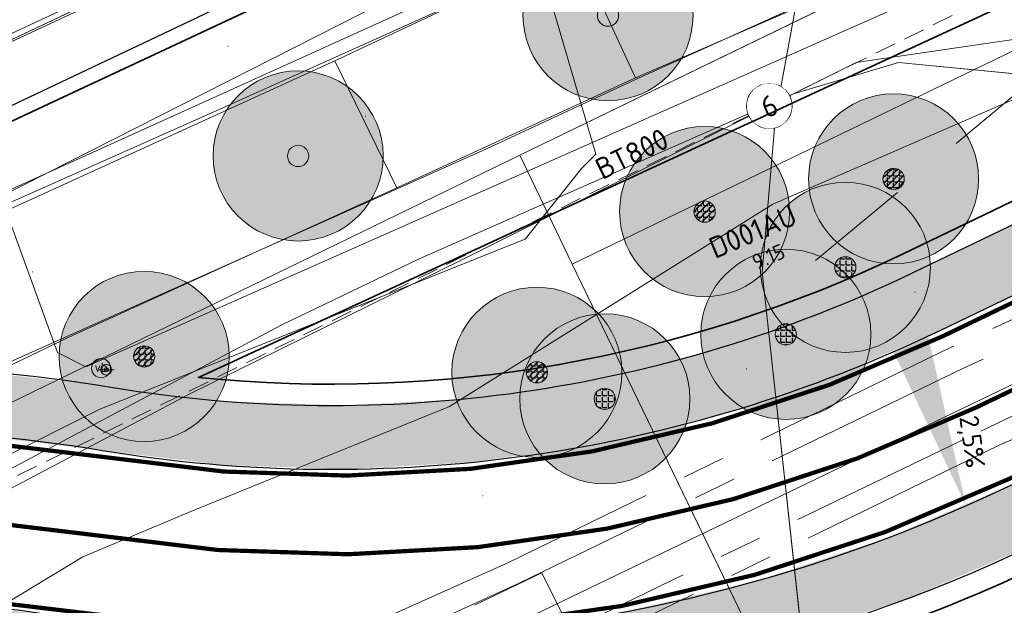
# Model space of a CAD drawing. Header units: metres. Extents: x 163628 to 167855, y 402678 to 405435.
# Tile 108 of 256: x 164447 to 164470, y 403420 to 403434. Entities that reach past the tile are written whole.
import ezdxf
from ezdxf.enums import TextEntityAlignment as Align

# ---------------------------------------------------------------- set-up
doc = ezdxf.new("R2010")
doc.units = ezdxf.units.M
doc.set_wipeout_variables(frame=1)
for name, pattern in [('DASHED2', [0.375, 0.25, -0.125]), ('X-CA190022.004-UO-DTM inmeting$0$AM-AS', [16, 10, -2, 2, -2]), ('X-CA190022.004-UO-WHM_Riolering gemeente_NLCS_v0.2$0$RI-HUISAANSLUITING', [4.3, 2.5, -1.8])]:
    doc.linetypes.add(name, pattern=pattern)
doc.layers.get('0').update_dxf_attribs({"lineweight": 25})
for name, color, linetype, lineweight in [('B-WE-KW-KUNSTWERK_DUIKER-G', 252, 'Continuous', 18), ('X-CA190022.004-UO-BGT_Ondergrond$0$GE_201_SHDHek_Lijn_GEM', 253, 'X-CA190022.004-UO-BGT_Ondergrond$0$Hekwerk', 9), ('X-CA190022.004-UO-BGT_Ondergrond$0$GE_244_Taludlijn_Lijn_GEM', 253, 'Continuous', 9), ('X-CA190022.004-UO-BGT_Ondergrond$0$GE_251_SPRTrein_as_Lijn_GEM', 253, 'Continuous', 9), ('X-CA190022.004-UO-BGT_Ondergrond$0$GE_316_WGDFietspad_Vlak_GEM', 253, 'Continuous', 9), ('X-CA190022.004-UO-BGT_Ondergrond$0$GE_367_OWGBerm_groenvoorziening_grasenk_GEM', 253, 'Continuous', 9), ('X-CA190022.004-UO-BGT_Ondergrond$0$GE_401_OTDErf_Vlak_GEM', 253, 'Continuous', 9), ('X-CA190022.004-UO-BGT_Ondergrond$0$GE_421_OTDHalfverhard_gravel_Vlak_GEM', 253, 'Continuous', 9), ('X-CA190022.004-UO-BGT_Ondergrond$0$GE_814_BRDVerkeersbord_Punt_GEM', 253, 'Continuous', 9), ('X-CA190022.004-UO-DTM inmeting$0$B-WE-AM-AS_DWARSLIGGER-G', 246, 'X-CA190022.004-UO-DTM inmeting$0$AM-AS', 0), ('X-CA190022.004-UO-DTM inmeting$0$B-WE-AM-AS_SPOOR-G', 246, 'X-CA190022.004-UO-DTM inmeting$0$AM-AS', 0), ('X-CA190022.004-UO-DTM inmeting$0$B-WE-GR-BOOM-S', 246, 'Continuous', 0), ('X-CA190022.004-UO-DTM inmeting$0$B-WE-GW-TALUD_KRUIN-G', 246, 'Continuous', 0), ('X-CA190022.004-UO-DTM inmeting$0$B-WE-GW-TALUD_TEEN-G', 246, 'Continuous', 0), ('X-CA190022.004-UO-DTM inmeting$0$B-WE-IE-MEUBILAIR_WEGMEUBILAIR-S', 246, 'Continuous', 0), ('X-CA190022.004-UO-DTM inmeting$0$B-WE-OG-HOOGTEPUNT-S', 246, 'Continuous', 0), ('X-CA190022.004-UO-DTM inmeting$0$B-WE-VH-KANTOPSLUITING_ACHTERKANTBAND-G', 246, 'Continuous', 0), ('X-CA190022.004-UO-DTM inmeting$0$B-WE-VH-KANTOPSLUITING_VOORKANTBAND-G', 246, 'Continuous', 0), ('X-CA190022.004-UO-DTM inmeting$0$B-WE-VH-VERHARDING_ASFALT-G', 246, 'Continuous', 0), ('X-CA190022.004-UO-DTM inmeting$0$B-WE-VW-3_3_STREEP-G', 246, 'Continuous', 0), ('X-CA190022.004-UO-DWM_Beplanting$0$N-GV-GR-BOOM_SOLITAIR-G', 92, 'Continuous', 18), ('X-CA190022.004-UO-DWM_Beplanting$0$N-WE-GR-BOOM-S', 90, 'Continuous', 18), ('X-CA190022.004-UO-DWM_Snelfietsroute$0$N-WE-GW-BERM-G', 125, 'Continuous', 25), ('X-CA190022.004-UO-DWM_Snelfietsroute$0$N-WE-VH-KANTVERHARDING-G', 125, 'Continuous', 25), ('X-CA190022.004-UO-DWM_Snelfietsroute$0$N-WE-VW-MARKERING_LANGS_STREEP_DOORGETROKKEN_010-G', 125, 'Continuous', 25), ('X-CA190022.004-UO-GZM_Werkgrens_v0.1$0$N-WE-KG-GRENS_SYSTEEMGRENS-G', 7, 'X-CA190022.004-UO-GZM_Werkgrens_v0.1$0$KG-OG', 35), ('X-CA190022.004-UO-KAD_Percelen$0$B-WE-KG-GRENS_PERCEEL-GV', 150, 'Continuous', 9), ('X-CA190022.004-UO-TXT_Tekst 1op200$0$N-WE-VH-VERKANTING-G', 7, 'Continuous', 35), ('X-CA190022.004-UO-TXT_Tekst 1op200$0$N-WE-VH-VERKANTING-T18', 7, 'Continuous', 18), ('X-CA190022.004-UO-WHM_Riolering gemeente - drukleidingen_v0.1$0$Riool_onder_druk_asbestcement_leidingen_450_hgml', 214, 'X-CA190022.004-UO-WHM_Riolering gemeente - drukleidingen_v0.1$0$1-200 PERSLEIDING', 25), ('X-CA190022.004-UO-WHM_Riolering gemeente_NLCS_v0.2$0$B-WE-RI-DUIKER-G', 214, 'X-CA190022.004-UO-WHM_Riolering gemeente_NLCS_v0.2$0$RI-HUISAANSLUITING', 15), ('X-XX-AL-T25 DUIIKER BESTAAND', 252, 'Continuous', 25), ('X-XX-AL-VERWIJZING DUIKERS BESTAAND-S', 252, 'Continuous', 25)]:
    doc.layers.add(name, color=color, linetype=linetype, lineweight=lineweight)
doc.layers.add('X-CA190022.004-UO-DTM inmeting$0$X-XX-AL-MEETPUNT-S', color=246, linetype='Continuous', lineweight=0, plot=False)
for name, color, linetype in [('X-CA190022.004-UO-DWM_Beplanting$0$B-WE-GR-BOOM-S AFKOMSTIG UIT BOMENBESTAND GEMEENTE', 252, 'Continuous'), ('X-CA190022.004-UO-DWM_Beplanting$0$B-WE-GR-BOOM-S AFKOMSTIG UIT DTM_v0.4', 252, 'Continuous'), ('X-CA190022.004-UO-DWM_Beplanting$0$N-GV-GR-GRAS-A-200', 7, 'Continuous')]:
    doc.layers.add(name, color=color, linetype=linetype)
for name, color, linetype, lineweight, transparency in [('X-CA190022.004-UO-KL_Wenstracé_v0.3$0$N-WE-KL-TRACE_WENSTRACE-G 1.5m', 24, 'Continuous', 35, 0.6), ('X-CA190022.004-UO-KLIC$0$B-OI-KL-DATA_KPN_0000546663_VECT_19O042616-G', 42, 'X-CA190022.004-UO-KLIC$0$1-200 TELEFONIE-KPN', 0, 0.25), ('X-CA190022.004-UO-KLIC$0$B-OI-KL-DATA_ZIGGO BV_0000546674_VECT_19O042616-G', 42, 'X-CA190022.004-UO-KLIC$0$1-200 ZIGGO', 0, 0.25), ('X-CA190022.004-UO-KLIC$0$B-WE-KL-ET_LS-G', 42, 'X-CA190022.004-UO-KLIC$0$1-200 LAAGSPANNING', 0, 0.25), ('X-CA190022.004-UO-KLIC$0$B-WE-KL-ET_LS_KABELBED-G', 42, 'X-CA190022.004-UO-KLIC$0$1-200 LAAGSPANNING', 0, 0.25), ('X-CA190022.004-UO-KLIC$0$B-WE-KL-ET_MS-G', 42, 'X-CA190022.004-UO-KLIC$0$1-200 MIDDENSPANNING', 0, 0.25), ('X-CA190022.004-UO-KLIC$0$B-WE-KL-ET_MS_DUCT-G', 42, 'X-CA190022.004-UO-KLIC$0$1-200 MIDDENSPANNING', 0, 0.25), ('X-CA190022.004-UO-KLIC$0$B-WE-KL-ET_MS_MANTELBUIS-G', 42, 'X-CA190022.004-UO-KLIC$0$1-200 MIDDENSPANNING', 0, 0.25)]:
    doc.layers.add(name, color=color, linetype=linetype, lineweight=lineweight, transparency=transparency)
doc.styles.add('NLCS-ISO', font='NLCS-ISO.ttf')
doc.styles.add('NLCS-ISO-M200-T25', font='NLCS-ISO.ttf', dxfattribs={"height": 0.5})
doc.styles.add('X-CA190022.004-UO-BGT_Ondergrond$0$NLCS-ISO', font='NLCS-ISO.ttf')
doc.styles.add('X-CA190022.004-UO-DTM inmeting$0$NLCS-ISO', font='isocpeur.ttf', dxfattribs={"height": 2.5})
doc.styles.add('X-CA190022.004-UO-KLIC$0$NLCS-ISO', font='NLCS-ISO.ttf')
doc.styles.add('X-CA190022.004-UO-TXT_Tekst 1op200$0$NLCS-ISO-M500-T18', font='NLCS-ISO.ttf', dxfattribs={"height": 0.9})
doc.styles.add('X-CA190022.004-UO-WHM_Riolering gemeente - drukleidingen_v0.1$0$NLCS-ISO', font='NLCS-ISO.ttf')
doc.styles.add('X-CA190022.004-UO-WHM_Riolering gemeente_NLCS_v0.2$0$NLCS-ISO-M200-T18', font='NLCS-ISO.ttf', dxfattribs={"height": 0.36})
doc.styles.add('X-CA190022.004-UO-WHM_Riolering gemeente_NLCS_v0.2$0$NLCS-ISO-M200-T25', font='NLCS-ISO.ttf', dxfattribs={"height": 0.5})
doc.linetypes.add('X-CA190022.004-UO-BGT_Ondergrond$0$Hekwerk', pattern='A,5,-1.5,[2,dgnlstyle-Veghel.shx,S=0.007937,R=0,X=0,Y=0],-1.5', length=8)
doc.linetypes.add('X-CA190022.004-UO-GZM_Werkgrens_v0.1$0$KG-OG', pattern='A,5.5,-1.5,[2,NLCS.SHX,S=0.5,R=0,X=0,Y=0],-1.5', length=8.5)
doc.linetypes.add('X-CA190022.004-UO-KLIC$0$1-200 LAAGSPANNING', pattern='A,1.5,-0.6,["LS",X-CA190022.004-UO-KLIC$0$NLCS-ISO,S=0.24,R=0,X=-0.45,Y=-0.12],-0.05', length=2.15)
doc.linetypes.add('X-CA190022.004-UO-KLIC$0$1-200 MIDDENSPANNING', pattern='A,1.5,-0.6,["MS",X-CA190022.004-UO-KLIC$0$NLCS-ISO,S=0.24,R=0,X=-0.5,Y=-0.12],-0.05', length=2.15)
doc.linetypes.add('X-CA190022.004-UO-KLIC$0$1-200 TELEFONIE-KPN', pattern='A,1.5,-0.6,["KPN",X-CA190022.004-UO-KLIC$0$NLCS-ISO,S=0.24,R=0,X=-0.5,Y=-0.12],-0.3', length=2.4)
doc.linetypes.add('X-CA190022.004-UO-KLIC$0$1-200 ZIGGO', pattern='A,1.5,-0.6,["ZIGGO",X-CA190022.004-UO-KLIC$0$NLCS-ISO,S=0.24,R=0,X=-0.5,Y=-0.12],-0.5', length=2.6)
doc.linetypes.add('X-CA190022.004-UO-WHM_Riolering gemeente - drukleidingen_v0.1$0$1-200 PERSLEIDING', pattern='A,1.5,-0.6,["PERS",X-CA190022.004-UO-WHM_Riolering gemeente - drukleidingen_v0.1$0$NLCS-ISO,S=0.24,R=0,X=-0.5,Y=-0.12],-0.65', length=2.75)

# ---------------------------------------------------------------- blocks, each defined once
blk = doc.blocks.new('X-CA190022.004-UO-BGT_Ondergrond$0$SIE-WEG_PAAL_VERKEERSBORD-SO')
at = {"linetype": 'ByBlock', "lineweight": 18}
blk.add_circle((0, 0), 1.5, dxfattribs=at)
at = {"linetype": 'ByBlock', "lineweight": 18, "style": 'X-CA190022.004-UO-BGT_Ondergrond$0$NLCS-ISO'}
blk.add_text('vb', height=1.5, dxfattribs=at).set_placement((0, 0.13), align=Align.MIDDLE_CENTER)
blk = doc.blocks.new('X-CA190022.004-UO-BGT_Ondergrond$0$IMGEOVerkeersbord')
at = {"xscale": 5, "yscale": 5, "zscale": 5}
blk.add_blockref('X-CA190022.004-UO-BGT_Ondergrond$0$SIE-WEG_PAAL_VERKEERSBORD-SO', (0, 0), dxfattribs=at)
blk = doc.blocks.new('X-CA190022.004-UO-DTM inmeting$0$punt')
at = {"color": 0, "lineweight": -2}
blk.add_line((0, 0), (0, 0), dxfattribs=at)
blk = doc.blocks.new('X-CA190022.004-UO-DTM inmeting$0$SOG-HOOGTEPUNT-SO')
for p, q in [((-0.5, 0), (0.5, 0)), ((0, 0.5), (0, -0.5))]:
    blk.add_line(p, q)
blk = doc.blocks.new('X-CA190022.004-UO-DTM inmeting$0$boom')
h = blk.add_hatch()
h.set_pattern_fill('ANSI31', color=256, scale=0.13)
h.paths.add_polyline_path([(-1, 0, 1), (1, 0, 1)])
blk.add_circle((0, 0), 1)
blk = doc.blocks.new('X-CA190022.004-UO-DTM inmeting$0$SIE-WEG_VERKEERSBORD_PAAL')
blk.add_line((-0.3, 0), (0.3, 0))
for radius in [0.2, 0.0745]:
    blk.add_circle((0, 0), radius)
at = {"style": 'X-CA190022.004-UO-DTM inmeting$0$NLCS-ISO'}
blk.add_attdef('VERKEERSBORD', (0.2, 0.202), '', height=0.4, dxfattribs=at)
blk = doc.blocks.new('N-SAL-VERWIJZING_MATERIAALNUMMER-SO')
blk.add_circle((0, 0), 2.64)
blk.add_wipeout([(2.64, 0), (2.63, 0.17), (2.62, 0.33), (2.59, 0.49), (2.56, 0.66), (2.51, 0.82), (2.45, 0.97), (2.39, 1.12), (2.31, 1.27), (2.23, 1.41), (2.13, 1.55), (2.03, 1.68), (1.92, 1.81), (1.81, 1.92), (1.68, 2.03), (1.55, 2.13), (1.41, 2.23), (1.27, 2.31), (1.12, 2.39), (0.97, 2.45), (0.82, 2.51), (0.66, 2.56), (0.49, 2.59), (0.33, 2.62), (0.17, 2.63), (0, 2.64), (-0.17, 2.63), (-0.33, 2.62), (-0.49, 2.59), (-0.66, 2.56), (-0.82, 2.51), (-0.97, 2.45), (-1.12, 2.39), (-1.27, 2.31), (-1.41, 2.23), (-1.55, 2.13), (-1.68, 2.03), (-1.81, 1.92), (-1.92, 1.81), (-2.03, 1.68), (-2.13, 1.55), (-2.23, 1.41), (-2.31, 1.27), (-2.39, 1.12), (-2.45, 0.97), (-2.51, 0.82), (-2.56, 0.66), (-2.59, 0.49), (-2.62, 0.33), (-2.63, 0.17), (-2.64, 0), (-2.63, -0.17), (-2.62, -0.33), (-2.59, -0.49), (-2.56, -0.66), (-2.51, -0.82), (-2.45, -0.97), (-2.39, -1.12), (-2.31, -1.27), (-2.23, -1.41), (-2.13, -1.55), (-2.03, -1.68), (-1.92, -1.81), (-1.81, -1.92), (-1.68, -2.03), (-1.55, -2.13), (-1.41, -2.23), (-1.27, -2.31), (-1.12, -2.39), (-0.97, -2.45), (-0.82, -2.51), (-0.66, -2.56), (-0.49, -2.59), (-0.33, -2.62), (-0.17, -2.63), (0, -2.64), (0.17, -2.63), (0.33, -2.62), (0.49, -2.59), (0.66, -2.56), (0.82, -2.51), (0.97, -2.45), (1.12, -2.39), (1.27, -2.31), (1.41, -2.23), (1.55, -2.13), (1.68, -2.03), (1.81, -1.92), (1.92, -1.81), (2.03, -1.68), (2.13, -1.55), (2.23, -1.41), (2.31, -1.27), (2.39, -1.12), (2.45, -0.97), (2.51, -0.82), (2.56, -0.66), (2.59, -0.49), (2.62, -0.33)])
at = {"style": 'NLCS-ISO'}
blk.add_attdef('MATERIAALNUMMER', text='', height=2.5, dxfattribs=at).set_placement((0, 0), align=Align.MIDDLE_CENTER)
blk = doc.blocks.new('X-CA190022.004-UO-DWM_Beplanting$0$SGR-BOOM_01-SO')
at = {"linetype": 'ByBlock', "lineweight": 18}
h = blk.add_hatch(color=0, dxfattribs=at)
h.dxf.hatch_style = 1
edge = h.paths.add_edge_path()
edge.add_arc((0, 0), 0.25, 0, 360)
at = {"color": 0, "linetype": 'ByBlock', "lineweight": 18}
for radius in [2, 0.25]:
    blk.add_circle((0, 0), radius, dxfattribs=at)
blk = doc.blocks.new('X-CA190022.004-UO-DWM_Beplanting$0$IMGEOBoom')
at = {"transparency": 33554457}
h = blk.add_hatch(color=256, dxfattribs=at)
h.dxf.hatch_style = 1
edge = h.paths.add_edge_path()
edge.add_arc((0, 0), 100, 0, 360)
edge = h.paths.add_edge_path(flags=17)
edge.add_arc((0, 0), 12.5, 0, 360)
h = blk.add_hatch()
h.set_pattern_fill('ANGLE', color=256)
h.set_pattern_definition([(0, (0, 0), (0, 6.985), [5.08, -1.905]), (90, (0, 0), (-6.985, 4e-16), [5.08, -1.905])])
edge = h.paths.add_edge_path(flags=17)
edge.add_arc((0, 0), 12.5, 0, 360)
at = {"layer": 'X-CA190022.004-UO-DWM_Beplanting$0$N-GV-GR-GRAS-A-200'}
h = blk.add_hatch(color=256, dxfattribs=at)
h.dxf.hatch_style = 1
edge = h.paths.add_edge_path(flags=17)
edge.add_arc((0, 0), 12.5, 0, 360)
at = {"xscale": 50, "yscale": 50, "zscale": 50}
blk.add_blockref('X-CA190022.004-UO-DWM_Beplanting$0$SGR-BOOM_01-SO', (0, 0), dxfattribs=at)
blk = doc.blocks.new('X-CA190022.004-UO-DWM_Beplanting$0$sfr nieuwe boom')
at = {"layer": 'X-CA190022.004-UO-DWM_Beplanting$0$N-GV-GR-BOOM_SOLITAIR-G', "transparency": 33554470}
h = blk.add_hatch(color=256, dxfattribs=at)
h.dxf.hatch_style = 1
edge = h.paths.add_edge_path()
edge.add_arc((0, 0), 2, 0, 360)
at = {"layer": 'X-CA190022.004-UO-DWM_Beplanting$0$N-GV-GR-BOOM_SOLITAIR-G'}
h = blk.add_hatch(color=256, dxfattribs=at)
h.dxf.hatch_style = 1
edge = h.paths.add_edge_path()
edge.add_arc((0, 0), 0.25, 0, 360)
for radius in [2, 0.25]:
    blk.add_circle((0, 0), radius, dxfattribs=at)
blk = doc.blocks.new('*U72')
blk.add_solid([(-2.5, 0.9), (-2.5, 0), (1.5, 0)])

msp = doc.modelspace()

# ---------------------------------------------------------------- linework, layer by layer
at = {"layer": 'B-WE-KW-KUNSTWERK_DUIKER-G', "linetype": 'DASHED2', "ltscale": 2, "flags": 128}
msp.add_lwpolyline([(164441.17, 403419.963), (164488.698, 403443.34)], dxfattribs=at)
at = {"layer": 'X-CA190022.004-UO-BGT_Ondergrond$0$GE_201_SHDHek_Lijn_GEM'}
for p, q in [((164465.477, 403431.918), (164467.948, 403432.656)), ((164467.948, 403432.656), (164471.335, 403432.326)), ((164456.675, 403428.038), (164465.477, 403431.918)), ((164453.447, 403426.482), (164456.675, 403428.038))]:
    msp.add_line(p, q, dxfattribs=at)
at = {"layer": 'X-CA190022.004-UO-BGT_Ondergrond$0$GE_244_Taludlijn_Lijn_GEM'}
msp.add_line((164453.447, 403426.482), (164418.343, 403407.883), dxfattribs=at)
at = {"layer": 'X-CA190022.004-UO-BGT_Ondergrond$0$GE_251_SPRTrein_as_Lijn_GEM'}
for p, q in [((164459.393, 403419.677), (164476.531, 403427.931)), ((164459.559, 403420.657), (164457.974, 403419.892)), ((164460.229, 403419.317), (164459.559, 403420.657))]:
    msp.add_line(p, q, dxfattribs=at)
at = {"layer": 'X-CA190022.004-UO-BGT_Ondergrond$0$GE_316_WGDFietspad_Vlak_GEM', "flags": 128}
for points in [[(164331.41, 403371.01), (164357.53, 403385.53), (164366.62, 403390.14), (164389.014, 403401.122), (164392.63, 403402.895), (164397.33, 403405.2), (164445.43, 403428.64), (164451.991, 403431.556), (164460.333, 403435.32), (164470.225, 403439.862)], [(164473.316, 403437.484), (164461.749, 403432.244), (164458.26, 403430.62), (164446.97, 403425.58)]]:
    msp.add_lwpolyline(points, dxfattribs=at)
at = {"layer": 'X-CA190022.004-UO-BGT_Ondergrond$0$GE_367_OWGBerm_groenvoorziening_grasenk_GEM', "flags": 128}
for points in [[(164130.346, 403241.79), (164158.219, 403255.139), (164171.084, 403263.999), (164179.494, 403270.177), (164194.84, 403282.196), (164211.087, 403295.268), (164231.111, 403310.634), (164235.52, 403313.512), (164245.67, 403321.126), (164272.398, 403339.903), (164288.143, 403349.736), (164298.889, 403356.556), (164334.793, 403377.305), (164364.293, 403392.58), (164387.358, 403404.682), (164390.724, 403406.448), (164393.105, 403407.697), (164407.616, 403414.349), (164425.803, 403423.104), (164434.433, 403427.217), (164453.635, 403436.286), (164460.737, 403439.749), (164463.143, 403440.873), (164465.039, 403441.76)], [(164470.225, 403439.862), (164460.333, 403435.32), (164451.991, 403431.556), (164445.43, 403428.64), (164397.33, 403405.2), (164392.63, 403402.895), (164389.014, 403401.122)], [(164136.762, 403226.328), (164137.681, 403227.058), (164154.717, 403240.595), (164179.581, 403260.655), (164183.17, 403263.55), (164218.15, 403291.31), (164235.99, 403304.79), (164243.405, 403310.219), (164247.56, 403313.26), (164252.819, 403316.997), (164260.03, 403322.12), (164268.56, 403327.98), (164276.38, 403333.21), (164299.08, 403347.85), (164321.95, 403361.65), (164333.1, 403368.04), (164350.72, 403377.56), (164372.83, 403389.33), (164399.07, 403402.26), (164446.97, 403425.58), (164458.26, 403430.62), (164461.749, 403432.244), (164473.316, 403437.484)], [(164481.182, 403421.899), (164477.915, 403429.509), (164471.335, 403432.326), (164467.948, 403432.656), (164465.477, 403431.918), (164456.675, 403428.038), (164453.447, 403426.482)], [(164453.447, 403426.482), (164418.343, 403407.883), (164405.774, 403401.616), (164393.255, 403395.423), (164379.112, 403388.334), (164366.676, 403382.161), (164338.225, 403366.811), (164327.291, 403360.547), (164306.875, 403348.529), (164295.285, 403341.33), (164281.893, 403332.496), (164265.634, 403321.347), (164239.848, 403303.124), (164224.258, 403291.345), (164208.266, 403279.037), (164194.822, 403268.535), (164179.256, 403255.889), (164165.951, 403244.025), (164160.088, 403238.658), (164155.081, 403234.074), (164150.561, 403230.11), (164146.709, 403226.642), (164139.364, 403219.716), (164136.597, 403223.292)]]:
    msp.add_lwpolyline(points, dxfattribs=at)
at = {"layer": 'X-CA190022.004-UO-BGT_Ondergrond$0$GE_401_OTDErf_Vlak_GEM', "flags": 128}
msp.add_lwpolyline([(164434.276, 403477.925), (164461.218, 403445.485), (164460.688, 403445.214), (164463.143, 403440.873), (164460.737, 403439.749), (164453.635, 403436.286), (164434.433, 403427.217), (164425.803, 403423.104), (164407.616, 403414.349), (164393.105, 403407.697), (164390.724, 403406.448), (164387.358, 403404.682), (164364.293, 403392.58), (164334.793, 403377.305)], dxfattribs=at)
at = {"layer": 'X-CA190022.004-UO-BGT_Ondergrond$0$GE_421_OTDHalfverhard_gravel_Vlak_GEM', "flags": 128}
msp.add_lwpolyline([(164165.951, 403244.025), (164179.256, 403255.889), (164194.822, 403268.535), (164208.266, 403279.037), (164224.258, 403291.345), (164239.848, 403303.124), (164265.634, 403321.347), (164281.893, 403332.496), (164295.285, 403341.33), (164306.875, 403348.529), (164327.291, 403360.547), (164338.225, 403366.811), (164366.676, 403382.161), (164379.112, 403388.334), (164393.255, 403395.423), (164405.774, 403401.616), (164418.343, 403407.883), (164453.447, 403426.482), (164456.675, 403428.038), (164465.477, 403431.918), (164467.948, 403432.656), (164471.335, 403432.326), (164477.915, 403429.509), (164481.182, 403421.899)], dxfattribs=at)
at = {"layer": 'X-CA190022.004-UO-DTM inmeting$0$B-WE-AM-AS_DWARSLIGGER-G', "ltscale": 0.5}
for p, q in [((164474.712, 403428.48, 9.922), (164469.206, 403425.966, 9.916)), ((164476.611, 403426.413, 9.992), (164470.318, 403423.659, 9.918)), ((164469.206, 403425.966, 9.916), (164458.762, 403420.894, 9.933)), ((164470.318, 403423.659, 9.918), (164459.877, 403418.569, 9.928)), ((164458.762, 403420.894, 9.933), (164451.687, 403417.727, 9.923))]:
    msp.add_line(p, q, dxfattribs=at)
at = {"layer": 'X-CA190022.004-UO-DTM inmeting$0$B-WE-AM-AS_SPOOR-G', "ltscale": 0.5}
for p, q in [((164475.373, 403428.217, 10.075), (164469.476, 403425.464, 10.076)), ((164476.072, 403426.889, 10.105), (164470.085, 403424.083, 10.079)), ((164469.476, 403425.464, 10.076), (164459.026, 403420.416, 10.099)), ((164470.085, 403424.083, 10.079), (164459.668, 403419.053, 10.096)), ((164459.026, 403420.416, 10.099), (164451.928, 403417.172, 10.105))]:
    msp.add_line(p, q, dxfattribs=at)
at = {"layer": 'X-CA190022.004-UO-DTM inmeting$0$B-WE-GW-TALUD_KRUIN-G'}
for points in [[(164470.653, 403431.786, 9.642), (164464.997, 403429.324, 9.719), (164457.392, 403424.565, 9.711), (164451.398, 403422.138, 9.616), (164448.762, 403421.033, 9.586)], [(164451.398, 403422.138, 9.616), (164448.762, 403421.033, 9.586)], [(164426.385, 403410.987, 9.664), (164436.07, 403415.024, 9.624), (164442.813, 403417.433, 9.67), (164448.762, 403421.033, 9.586)]]:
    msp.add_polyline3d(points, dxfattribs=at)
at = {"layer": 'X-CA190022.004-UO-DTM inmeting$0$B-WE-GW-TALUD_TEEN-G'}
msp.add_polyline3d([(164425.307, 403412.907, 8.948), (164434.167, 403417.04, 8.957), (164440.216, 403419.468, 9.135), (164445.549, 403421.84, 9.116), (164451.28, 403424.863, 9.245), (164457.663, 403428.003, 9.326), (164463.452, 403430.894, 9.362), (164466.957, 403432.649, 9.53), (164473.979, 403433.682, 9.853)], dxfattribs=at)
at = {"layer": 'X-CA190022.004-UO-DTM inmeting$0$B-WE-VH-KANTOPSLUITING_ACHTERKANTBAND-G'}
msp.add_polyline3d([(164456.103, 403437.357, 9.246), (164448.899, 403433.987, 9.196), (164442.015, 403430.787, 9.197), (164434.682, 403427.331, 9.232)], dxfattribs=at)
at = {"layer": 'X-CA190022.004-UO-DTM inmeting$0$B-WE-VH-KANTOPSLUITING_VOORKANTBAND-G'}
msp.add_polyline3d([(164456.009, 403437.496, 9.262), (164448.805, 403434.14, 9.177), (164441.913, 403430.927, 9.185), (164434.588, 403427.506, 9.246)], dxfattribs=at)
at = {"layer": 'X-CA190022.004-UO-DTM inmeting$0$B-WE-VH-VERHARDING_ASFALT-G'}
for points in [[(164467.01, 403434.571, 9.569), (164461.76, 403432.296, 9.303), (164461.02, 403433.897, 9.355), (164460.372, 403435.345, 9.343)], [(164454.691, 403432.691, 9.203), (164447.063, 403429.209, 9.078), (164438.685, 403425.252, 8.924), (164430.171, 403421.119, 8.866), (164422.803, 403417.603, 8.858)], [(164456.149, 403429.705, 9.172), (164454.691, 403432.691, 9.203)], [(164461.76, 403432.296, 9.303), (164456.149, 403429.705, 9.172)], [(164456.149, 403429.705, 9.172), (164448.433, 403426.193, 9.026), (164440.139, 403422.2, 8.875), (164431.459, 403418.053, 8.812), (164424.3, 403414.59, 8.806)]]:
    msp.add_polyline3d(points, dxfattribs=at)
at = {"layer": 'X-CA190022.004-UO-DTM inmeting$0$B-WE-VW-3_3_STREEP-G'}
msp.add_polyline3d([(164463.084, 403436.632, 9.447), (164454.691, 403432.691, 9.203)], dxfattribs=at)
at = {"layer": 'X-CA190022.004-UO-DWM_Snelfietsroute$0$N-WE-GW-BERM-G', "flags": 128}
for points in [[(164426.052, 403421.511, -0.157573), (164449.47, 403425.013, 0.154381), (164468.277, 403427.706), (164479.033, 403432.883)], [(164429.166, 403415.242, -0.157573), (164448.326, 403418.107, 0.154381), (164471.313, 403421.399), (164484.735, 403427.858)]]:
    msp.add_lwpolyline(points, format="xyb", dxfattribs=at)
at = {"layer": 'X-CA190022.004-UO-DWM_Snelfietsroute$0$N-WE-VH-KANTVERHARDING-G', "flags": 128}
for points in [[(164426.621, 403420.122, -0.15819), (164449.225, 403423.533, 0.154381), (164468.928, 403426.354), (164478.819, 403431.115)], [(164428.407, 403416.543, -0.158212), (164448.572, 403419.587, 0.154381), (164470.663, 403422.75), (164482.497, 403428.446)]]:
    msp.add_lwpolyline(points, format="xyb", dxfattribs=at)
at = {"layer": 'X-CA190022.004-UO-DWM_Snelfietsroute$0$N-WE-VW-MARKERING_LANGS_STREEP_DOORGETROKKEN_010-G', "const_width": 0.1, "flags": 128}
for points in [[(164426.786, 403420.033, -0.157573), (164449.201, 403423.385, 0.154381), (164468.993, 403426.219), (164479.803, 403431.422)], [(164427.497, 403418.322), (164427.609, 403418.376, -0.157573), (164448.898, 403421.56, 0.154381), (164469.795, 403424.552), (164481.84, 403430.349)]]:
    msp.add_lwpolyline(points, format="xyb", dxfattribs=at)
at = {"layer": 'X-CA190022.004-UO-DWM_Snelfietsroute$0$N-WE-VW-MARKERING_LANGS_STREEP_DOORGETROKKEN_010-G', "flags": 128}
msp.add_lwpolyline([(164428.327, 403416.67, 0.1, 0.1, -0.158321), (164448.596, 403419.735, 0.1, 0.1, 0.154381), (164470.598, 403422.885, 0.1, 0.1, 0), (164481.532, 403428.148, 0.1, 0.1, 0), (164483.334, 403429.015, 0, 0, 0)], format="xyseb", dxfattribs=at)
at = {"layer": 'X-CA190022.004-UO-KAD_Percelen$0$B-WE-KG-GRENS_PERCEEL-GV', "flags": 128}
for points in [[(164595.838, 403501.354), (164555.326, 403482.367), (164489.137, 403451.001), (164492.811, 403446.689), (164487.569, 403444.164), (164476.902, 403439.143), (164474.656, 403438.052), (164469.708, 403435.65), (164459.04, 403430.474), (164460.276, 403427.915), (164478.654, 403436.809), (164549.795, 403471.239), (164610.094, 403500.047), (164740.684, 403562.794), (164887.38, 403633.726), (164885.502, 403637.729), (164830.972, 403611.838), (164787.129, 403591.173), (164774.865, 403585.072), (164771.579, 403589.482), (164763.848, 403582.954), (164722.665, 403561.134), (164654.869, 403529.019)], [(164460.276, 403427.915), (164466.349, 403415.367), (164487.883, 403425.722), (164496.111, 403429.679), (164555.855, 403458.619), (164593.206, 403476.41), (164588.97, 403485.217), (164612.074, 403496.328), (164616.314, 403487.512), (164746.772, 403550.188), (164893.326, 403621.049), (164887.38, 403633.726), (164740.684, 403562.794), (164610.094, 403500.047), (164549.795, 403471.239), (164478.654, 403436.809)]]:
    msp.add_lwpolyline(points, close=True, dxfattribs=at)
for points in [[(164347.324, 403375.205), (164360.621, 403382.207), (164387.566, 403395.736), (164459.04, 403430.474), (164469.708, 403435.65), (164464.658, 403441.585), (164461.223, 403440.276), (164450.635, 403435.456), (164443.895, 403432.527), (164395.494, 403408.832), (164393.545, 403407.844), (164337.189, 403378.787)], [(164343.747, 403354.336), (164363.145, 403364.918), (164374.895, 403370.972), (164408.841, 403387.712), (164466.349, 403415.367), (164460.276, 403427.915), (164459.04, 403430.474), (164387.566, 403395.736), (164360.621, 403382.207), (164347.324, 403375.205)]]:
    msp.add_lwpolyline(points, dxfattribs=at)
at = {"layer": 'X-CA190022.004-UO-KL_Wenstracé_v0.3$0$N-WE-KL-TRACE_WENSTRACE-G 1.5m', "lineweight": 18, "ltscale": 0.2, "const_width": 1.5}
msp.add_lwpolyline([(164202.488, 403277.783, -0.007644), (164204.86, 403279.763, -0.059508), (164396.088, 403400.024, 0.004627), (164428.833, 403415.914, -0.157573), (164448.449, 403418.847, 0.154381), (164470.988, 403422.074), (164483.38, 403428.039)], format="xyb", dxfattribs=at)
at = {"layer": 'X-CA190022.004-UO-KLIC$0$B-OI-KL-DATA_KPN_0000546663_VECT_19O042616-G', "flags": 128}
msp.add_lwpolyline([(164473.167, 403441.833), (164471.167, 403441.833), (164469.167, 403440.833), (164446.833, 403429.5), (164448.167, 403425.833), (164448.833, 403425.5), (164472.167, 403435.833), (164475.167, 403436.833), (164476.5, 403436.833)], dxfattribs=at)
at = {"layer": 'X-CA190022.004-UO-KLIC$0$B-OI-KL-DATA_ZIGGO BV_0000546674_VECT_19O042616-G', "flags": 128}
msp.add_lwpolyline([(164461.833, 403445.5), (164464.833, 403439.167), (164459.167, 403436.167), (164460.833, 403430.5), (164460.5, 403430.167), (164459.167, 403428.5), (164449.167, 403424.5), (164441.833, 403420.833), (164380.833, 403390.167), (164379.5, 403389.833), (164373.167, 403388.833), (164350.167, 403377.167), (164341.167, 403372.167), (164297.833, 403346.833), (164253.5, 403317.5), (164233.167, 403302.5), (164206.167, 403281.5), (164177.167, 403258.5), (164172.833, 403255.5), (164159.167, 403246.5), (164155.833, 403244.833), (164139.167, 403236.833)], dxfattribs=at)
at = {"layer": 'X-CA190022.004-UO-KLIC$0$B-WE-KL-ET_LS-G'}
msp.add_lwpolyline([(164396.688, 403405.825), (164429.357, 403421.624), (164431.182, 403422.478), (164431.373, 403422.567), (164463.117, 403436.937), (164464.246, 403437.432), (164471.848, 403440.734)], dxfattribs=at)
at = {"layer": 'X-CA190022.004-UO-KLIC$0$B-WE-KL-ET_LS_KABELBED-G'}
msp.add_lwpolyline([(164396.688, 403405.825), (164429.357, 403421.624), (164431.182, 403422.478), (164431.373, 403422.567), (164463.117, 403436.937), (164464.246, 403437.432), (164471.848, 403440.734)], dxfattribs=at)
at = {"layer": 'X-CA190022.004-UO-KLIC$0$B-WE-KL-ET_MS-G', "linetype": 'X-CA190022.004-UO-KLIC$0$1-200 MIDDENSPANNING'}
msp.add_lwpolyline([(164433.724, 403478.917), (164465.188, 403441.913), (164465.983, 403440.789), (164466.243, 403439.019), (164466.22, 403437.719), (164465.053, 403431.386), (164464.745, 403427.72), (164465.931, 403416.793), (164465.94, 403416.708), (164465.544, 403415.998), (164465.276, 403415.87), (164463.848, 403415.179), (164443.109, 403404.97)], dxfattribs=at)
at = {"layer": 'X-CA190022.004-UO-KLIC$0$B-WE-KL-ET_MS_DUCT-G'}
for points in [[(164465.053, 403431.386), (164465.637, 403434.552), (164466.22, 403437.719)], [(164465.931, 403416.793), (164465.597, 403419.867), (164464.745, 403427.72)]]:
    msp.add_lwpolyline(points, dxfattribs=at)
at = {"layer": 'X-CA190022.004-UO-KLIC$0$B-WE-KL-ET_MS_MANTELBUIS-G'}
for points in [[(164465.053, 403431.386), (164465.637, 403434.552), (164466.22, 403437.719)], [(164465.931, 403416.793), (164465.597, 403419.867), (164464.745, 403427.72)]]:
    msp.add_lwpolyline(points, dxfattribs=at)
at = {"layer": 'X-CA190022.004-UO-WHM_Riolering gemeente_NLCS_v0.2$0$B-WE-RI-DUIKER-G'}
msp.add_line((164466, 403428), (164472, 403432.992), dxfattribs=at)

# ---------------------------------------------------------------- block references
at = {"layer": 'X-CA190022.004-UO-BGT_Ondergrond$0$GE_814_BRDVerkeersbord_Punt_GEM', "xscale": 0.03, "yscale": 0.03, "zscale": 0.02}
msp.add_blockref('X-CA190022.004-UO-BGT_Ondergrond$0$IMGEOVerkeersbord', (164449.194, 403425.468), dxfattribs=at)
at = {"layer": 'X-CA190022.004-UO-DTM inmeting$0$B-WE-GR-BOOM-S', "linetype": 'ByBlock', "lineweight": -2, "xscale": 0.25, "yscale": 0.25, "zscale": 0.25}
for p in [(164467.834, 403429.916, 9.79), (164463.389, 403429.147, 9.721), (164450.208, 403425.743, 9.239), (164459.444, 403425.369, 9.685)]:
    msp.add_blockref('X-CA190022.004-UO-DTM inmeting$0$boom', p, dxfattribs=at)
at = {"layer": 'X-CA190022.004-UO-DTM inmeting$0$B-WE-IE-MEUBILAIR_WEGMEUBILAIR-S', "linetype": 'ByBlock', "lineweight": -2, "xscale": 0.6250000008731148, "yscale": 0.6250000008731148, "zscale": 0.6250000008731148}
msp.add_blockref('X-CA190022.004-UO-DTM inmeting$0$SIE-WEG_VERKEERSBORD_PAAL', (164449.315, 403425.43, 9.15), dxfattribs=at)
at = {"layer": 'X-CA190022.004-UO-DTM inmeting$0$B-WE-OG-HOOGTEPUNT-S', "linetype": 'ByBlock', "lineweight": -2, "xscale": 0.01, "yscale": 0.01, "zscale": 0.01}
for p in [(164452.179, 403433.033, 9.124), (164455.415, 403431.392, 9.229), (164447.585, 403427.728, 9.069), (164468.332, 403427.252, 9.816), (164464.377, 403425.449, 9.855), (164458.171, 403422.467, 9.868)]:
    msp.add_blockref('X-CA190022.004-UO-DTM inmeting$0$SOG-HOOGTEPUNT-SO', p, dxfattribs=at)
at = {"layer": 'X-CA190022.004-UO-DTM inmeting$0$X-XX-AL-MEETPUNT-S', "linetype": 'ByBlock', "lineweight": -2}
for p in [(164454.691, 403432.691, 9.203), (164466.957, 403432.649, 9.53), (164461.76, 403432.296, 9.303), (164463.452, 403430.894, 9.362), (164456.149, 403429.705, 9.172), (164464.997, 403429.324, 9.719), (164457.663, 403428.003, 9.326), (164448.433, 403426.193, 9.026), (164469.206, 403425.966, 9.916), (164469.476, 403425.464, 10.076), (164451.28, 403424.863, 9.245), (164457.392, 403424.565, 9.711), (164470.085, 403424.083, 10.079), (164470.318, 403423.659, 9.918), (164451.398, 403422.138, 9.616), (164448.762, 403421.033, 9.586), (164458.762, 403420.894, 9.933), (164459.026, 403420.416, 10.099)]:
    msp.add_blockref('X-CA190022.004-UO-DTM inmeting$0$punt', p, dxfattribs=at)
at = {"layer": 'X-CA190022.004-UO-DWM_Beplanting$0$B-WE-GR-BOOM-S AFKOMSTIG UIT BOMENBESTAND GEMEENTE', "xscale": 0.02, "yscale": 0.02, "zscale": 0.02}
for p in [(164466.699, 403427.837), (164465.299, 403426.262), (164461.041, 403424.746)]:
    msp.add_blockref('X-CA190022.004-UO-DWM_Beplanting$0$IMGEOBoom', p, dxfattribs=at)
at = {"layer": 'X-CA190022.004-UO-DWM_Beplanting$0$B-WE-GR-BOOM-S AFKOMSTIG UIT DTM_v0.4', "linetype": 'ByBlock', "lineweight": -2, "xscale": 0.02, "yscale": 0.02, "zscale": 0.02}
for p in [(164467.834, 403429.916, 9.79), (164450.208, 403425.743, 9.239), (164459.444, 403425.369, 9.685)]:
    msp.add_blockref('X-CA190022.004-UO-DWM_Beplanting$0$IMGEOBoom', p, dxfattribs=at)
at = {"layer": 'X-CA190022.004-UO-DWM_Beplanting$0$N-WE-GR-BOOM-S', "rotation": 153.3819523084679}
for p in [(164461.117, 403433.755), (164453.829, 403430.456)]:
    msp.add_blockref('X-CA190022.004-UO-DWM_Beplanting$0$sfr nieuwe boom', p, dxfattribs=at)
at = {"layer": 'X-CA190022.004-UO-TXT_Tekst 1op200$0$N-WE-VH-VERKANTING-G', "rotation": 295.2286993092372}
msp.add_blockref('*U72', (164468.897, 403423.59), dxfattribs=at)

# ---------------------------------------------------------------- texts
at = {"layer": 'X-CA190022.004-UO-WHM_Riolering gemeente_NLCS_v0.2$0$B-WE-RI-DUIKER-G'}
for s, height, style, p in [('D001AU', 0.5, 'X-CA190022.004-UO-WHM_Riolering gemeente_NLCS_v0.2$0$NLCS-ISO-M200-T25', (164463.633, 403428.031)), ('9.15', 0.36, 'X-CA190022.004-UO-WHM_Riolering gemeente_NLCS_v0.2$0$NLCS-ISO-M200-T18', (164464.604, 403427.772))]:
    msp.add_text(s, height=height, rotation=22.91, dxfattribs=dict(at, style=style)).set_placement(p)
at = {"layer": 'X-XX-AL-T25 DUIIKER BESTAAND', "insert": (164460.761, 403430.337), "char_height": 0.5, "attachment_point": 1, "rotation": 26.1288, "style": 'NLCS-ISO-M200-T25'}
msp.add_mtext_dynamic_manual_height_columns('BT800', width=3.88453, gutter_width=3.5, heights=[0], dxfattribs=at)

# ---------------------------------------------------------------- next in the draw order: block references
at = {"layer": 'X-XX-AL-VERWIJZING DUIKERS BESTAAND-S', "xscale": 0.2000000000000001, "yscale": 0.2000000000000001, "zscale": 0.2000000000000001, "rotation": 22.91}
msp.add_blockref('N-SAL-VERWIJZING_MATERIAALNUMMER-SO', (164464.911, 403431.63), dxfattribs=at).add_auto_attribs({'MATERIAALNUMMER': '6'})

# ---------------------------------------------------------------- next in the draw order: linework, layer by layer
at = {"layer": 'X-CA190022.004-UO-GZM_Werkgrens_v0.1$0$N-WE-KG-GRENS_SYSTEEMGRENS-G', "ltscale": 0.2, "flags": 128}
for points in [[(164202.447, 403276.261, -0.007014), (164204.684, 403278.194), (164207.732, 403280.631), (164216.351, 403287.471), (164219.004, 403289.434), (164219.375, 403289.729), (164237.184, 403303.185), (164244.587, 403308.605), (164248.73, 403311.638), (164253.977, 403315.367), (164261.175, 403320.48), (164269.682, 403326.324), (164277.478, 403331.538), (164300.139, 403346.153), (164322.964, 403359.926), (164334.073, 403366.292), (164351.665, 403375.797), (164373.742, 403387.55), (164399.95, 403400.464), (164429.28, 403414.743), (164430.124, 403415.141), (164430.948, 403415.506), (164431.777, 403415.846), (164432.615, 403416.161), (164433.462, 403416.453), (164434.316, 403416.72), (164435.176, 403416.962), (164436.043, 403417.179), (164436.306, 403417.259, -0.099821), (164451.982, 403417.179, 0.131087), (164471.53, 403420.948), (164482.533, 403426.243), (164490.693, 403418.8), (164492.586, 403419.707), (164495.404, 403416.53, -0.0101), (164498.074, 403413.536), (164499.385, 403412.005), (164502.276, 403408.653), (164509.274, 403412.948), (164511.768, 403416.461), (164509.186, 403420.201, -0.175036), (164509.321, 403422.135, -0.180129), (164510.517, 403423.431), (164518.825, 403427.315), (164545.03, 403439.927), (164571.695, 403452.754), (164577.955, 403456.064), (164591.472, 403464.142), (164595.446, 403466.159), (164599.431, 403468.182), (164600.854, 403468.863), (164605.94, 403471.242), (164622.016, 403477.758), (164627.273, 403479.889), (164631.947, 403481.905), (164633.267, 403482.539, 0.084778), (164642.609, 403485.38), (164759.332, 403541.386), (164770.974, 403544.815), (164773.272, 403545.397), (164787.887, 403542.29), (164789.899, 403542.38), (164793.252, 403543.048), (164800.24, 403546.814), (164803.671, 403549.366), (164804.774, 403550.36), (164806.983, 403547.387), (164807.907, 403546.199), (164811.87, 403549.281), (164810.953, 403550.46), (164809.512, 403552.406), (164808.343, 403553.575), (164810.024, 403555.089), (164807.827, 403558.012), (164809.834, 403559.516, 0.087199), (164816.707, 403566.833, -0.136189), (164825.151, 403574.239), (164897.952, 403609.34), (164931.093, 403625.32), (165054.784, 403684.96), (165123.155, 403717.926), (165148.566, 403730.033), (165175.654, 403740.478), (165188.146, 403744.824), (165187.632, 403748.092), (165185.258, 403754.932), (165180.038, 403753.689, 0.027846), (165177.051, 403752.466), (165119.698, 403725.141), (165051.309, 403692.167), (164927.618, 403632.527), (164894.477, 403616.547), (164821.676, 403581.445, 0.136189), (164810.016, 403571.218, -0.087199), (164805.039, 403565.919), (164803.02, 403564.408), (164799.415, 403569.204), (164798.615, 403568.604), (164797.815, 403568.006), (164797.216, 403568.806), (164793.371, 403565.926), (164793.97, 403565.126), (164792.376, 403563.932), (164795.885, 403559.064, -0.201548), (164780.097, 403554.057, 0.075656), (164771.169, 403553.982, -0.009755), (164764.075, 403552.536), (164754.286, 403547.799), (164747.474, 403544.606), (164708.34, 403525.583), (164686.218, 403515.365), (164675.148, 403509.865), (164663.524, 403504.258), (164644.327, 403495.071), (164639.493, 403492.723), (164638.201, 403492.127, -0.201818), (164621.846, 403491.8, 0.209498), (164598.58, 403490.973), (164556.157, 403470.566), (164536.299, 403461.008), (164516.318, 403451.408), (164508.232, 403447.512), (164500.187, 403443.642), (164497.203, 403443.008), (164495.09, 403442.274, 0.130794), (164492.913, 403444.811), (164488.435, 403447.885), (164494.899, 403449.835), (164490.315, 403452.233), (164484.484, 403450.597, -0.076427), (164479.748, 403454.723), (164478.799, 403455.857), (164474.918, 403452.962), (164457.343, 403473.566), (164451.257, 403468.374), (164465.519, 403451.653, -0.484297), (164464.817, 403448.113), (164461.416, 403446.394), (164463.893, 403441.77), (164464.916, 403439.614), (164433.017, 403424.683, 0.05166), (164425.3, 403421.703), (164396.431, 403407.648), (164370.094, 403394.67), (164347.884, 403382.848), (164330.182, 403373.283), (164318.908, 403366.822), (164295.903, 403352.941), (164273.086, 403338.225), (164265.193, 403332.947), (164256.594, 403327.039), (164249.344, 403321.888), (164244.05, 403318.127), (164239.86, 403315.06), (164232.409, 403309.604), (164214.476, 403296.054), (164201.289, 403285.589, 0.012131), (164197.414, 403282.357)], [(164476.345, 403432.144, -0.042042), (164474.621, 403434.625), (164474.121, 403435.543, 0.000489), (164474.05, 403435.676), (164451.485, 403425.248, 0.138309), (164468.061, 403428.157)]]:
    msp.add_lwpolyline(points, format="xyb", close=True, dxfattribs=at)
at = {"layer": 'X-CA190022.004-UO-KL_Wenstracé_v0.3$0$N-WE-KL-TRACE_WENSTRACE-G 1.5m', "lineweight": 18, "ltscale": 0.2, "const_width": 1.5}
msp.add_lwpolyline([(164198.985, 403282.025, -0.007378), (164201.4, 403284.039, -0.059508), (164393.732, 403404.994, 0.004627), (164426.386, 403420.839, -0.157573), (164449.348, 403424.273, 0.154381), (164468.603, 403427.03), (164478.772, 403431.925)], format="xyb", dxfattribs=at)
at = {"layer": 'X-CA190022.004-UO-WHM_Riolering gemeente - drukleidingen_v0.1$0$Riool_onder_druk_asbestcement_leidingen_450_hgml', "flags": 128}
msp.add_lwpolyline([(164041.696, 403048.992), (164057.888, 403035.424), (164070.8, 403024.32), (164076.496, 403019.328), (164079.76, 403016.48), (164082.848, 403012.704), (164084.864, 403008.736), (164086.912, 403005.44), (164088.24, 403003.712), (164089.904, 403003.232), (164092.128, 403003.424), (164116.608, 403031.04), (164116.752, 403031.168), (164117.68, 403031.648), (164118.544, 403031.776), (164122.064, 403033.44), (164124.032, 403035.04), (164124.784, 403035.936), (164125.312, 403037.056), (164126.064, 403038.368), (164134.208, 403045.856), (164137.376, 403046.4), (164138.528, 403047.648), (164139.696, 403049.28), (164141.136, 403053.856), (164140.736, 403063.616), (164140.112, 403073.6), (164139.392, 403087.488), (164139.776, 403097.952), (164140.624, 403111.296), (164141.568, 403118.976), (164143.136, 403130.272), (164144.672, 403139.872), (164150.432, 403160.832), (164151.712, 403164.672), (164156.464, 403179.872), (164160.544, 403191.712), (164166.16, 403202.752), (164175.232, 403217.632), (164180.096, 403224.64), (164187.872, 403234.592), (164197.312, 403245.472), (164203.024, 403251.424), (164211.424, 403259.328), (164220.304, 403266.816), (164227.968, 403272.832), (164232.576, 403276.224), (164236.656, 403279.04), (164241.104, 403282.144), (164246.656, 403285.536), (164249.632, 403287.488), (164256.256, 403291.168), (164259.76, 403293.184), (164260.144, 403297.088), (164246.416, 403316.8), (164247.408, 403319.968), (164248.192, 403320.736), (164272.64, 403337.44), (164290.144, 403348.416), (164313.152, 403362.88), (164354.304, 403385.824), (164384.944, 403401.824), (164413.664, 403415.84), (164451.424, 403433.696), (164460.096, 403437.92), (164471.904, 403442.784), (164480.64, 403446.112), (164489.584, 403449.632), (164495.968, 403452.448), (164501.664, 403455.424), (164505.312, 403457.312)], dxfattribs=at)

# ---------------------------------------------------------------- next in the draw order: block references
at = {"layer": 'X-CA190022.004-UO-DWM_Beplanting$0$B-WE-GR-BOOM-S AFKOMSTIG UIT DTM_v0.4', "linetype": 'ByBlock', "lineweight": -2, "xscale": 0.02, "yscale": 0.02, "zscale": 0.02}
msp.add_blockref('X-CA190022.004-UO-DWM_Beplanting$0$IMGEOBoom', (164463.389, 403429.147, 9.721), dxfattribs=at)

# ---------------------------------------------------------------- next in the draw order: texts
at = {"layer": 'X-CA190022.004-UO-TXT_Tekst 1op200$0$N-WE-VH-VERKANTING-T18', "insert": (164469.908, 403423.771), "char_height": 0.45, "width": 0.56663, "attachment_point": 2, "rotation": 277.8915, "style": 'X-CA190022.004-UO-TXT_Tekst 1op200$0$NLCS-ISO-M500-T18', "bg_fill": 3, "box_fill_scale": 1, "bg_fill_color": 256, "bg_fill_transparency": 0}
msp.add_mtext('2,5%', dxfattribs=at)

doc.saveas('drawing.dxf')
